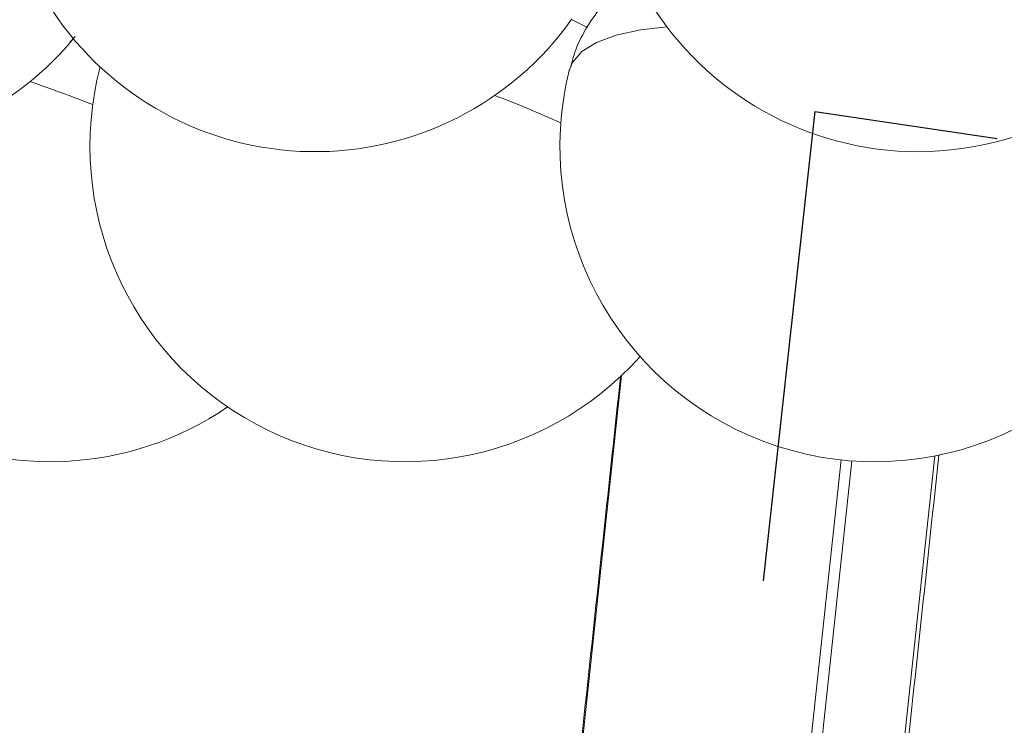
# Model space of a CAD drawing. Header units: millimetres. Extents: x 152 to 551, y 186 to 1103.
# Tile 5 of 18: x 346 to 378, y 849 to 871. Entities that reach past the tile are written whole.
import ezdxf

# ---------------------------------------------------------------- set-up
doc = ezdxf.new("R2010")
doc.units = ezdxf.units.MM

msp = doc.modelspace()

# ---------------------------------------------------------------- linework, layer by layer
at = {"color": 7, "linetype": 'Continuous', "lineweight": 15}
for p, q in [((364.414, 870.925), (363.921, 871.169)), ((347.998, 870.444), (348.097, 870.571)), ((356.833, 779.168), (365.495, 859.891)), ((367.001, 778.768), (375.432, 857.339)), ((364.083, 779.168), (372.458, 857.215)), ((364.423, 779.137), (372.798, 857.184))]:
    msp.add_line(p, q, dxfattribs=at)
at = {"color": 7, "linetype": 'Continuous'}
for q in [(369.98, 853.384), (377.406, 867.409)]:
    msp.add_line((371.628, 868.263), q, dxfattribs=at)
at = {"color": 7, "linetype": 'Continuous', "lineweight": 15, "flags": 128}
msp.add_lwpolyline([(366.931, 870.945), (366.094, 870.848), (365.324, 870.68), (364.7, 870.45), (364.234, 870.161), (363.933, 869.818), (363.827, 869.558)], dxfattribs=at)
at = {"color": 7, "linetype": 'Continuous', "lineweight": 15}
for centre, radius, start, end in [((374.899, 876.987), 10, 152.6288, 270), ((374.899, 876.987), 10, 270, 332.6288), ((355.767, 876.987), 10, 213.5306, 324.6032), ((340.435, 876.987), 10, 218.8963, 319.1356), ((358.624, 867.157), 10, 165.4229, 318.2027), ((373.535, 867.157), 10, 166.1067, 332.5752), ((327.823, 814.376), 57.999, 68.88975, 70.98431), ((349.438, 836.992), 33.98, 65.439, 69.2652), ((347.36, 867.157), 10, 178.3282, 304.278)]:
    msp.add_arc(centre, radius, start, end, dxfattribs=at)
msp.add_open_spline([(366.008, 872.603), (365.836, 872.485), (365.439, 872.214), (364.894, 871.663), (364.4, 870.984), (364.031, 870.277), (363.902, 869.782), (363.844, 869.561)], degree=3, knots=[0, 0, 0, 0, 0.168815, 0.388465, 0.606281, 0.823382, 1, 1, 1, 1], dxfattribs=at)
for points in [[(347.983, 870.457), (348.149, 870.641)], [(365.458, 859.856), (356.799, 779.164)], [(367.125, 778.741), (375.561, 857.365)]]:
    msp.add_open_spline(points, degree=1, dxfattribs=at)

doc.saveas('drawing.dxf')
